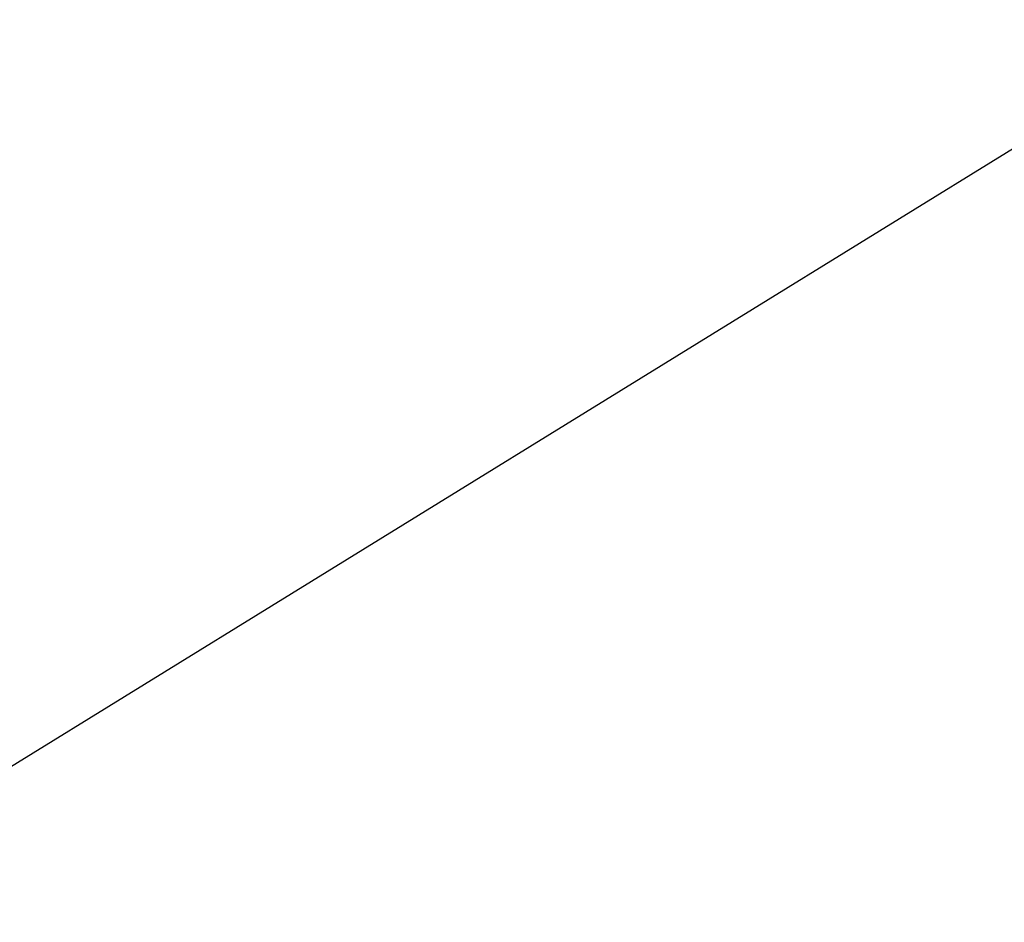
# Model space of a CAD drawing. Extents: x -219 to 381, y -9 to 31.
# Tile 215 of 256: x -0.60843 to -0.60672, y 18.27255 to 18.27411. Entities that reach past the tile are written whole.
import ezdxf

# ---------------------------------------------------------------- set-up
doc = ezdxf.new("R2010")
doc.units = 0
doc.header["$LTSCALE"] = 25.4
doc.layers.get('0').update_dxf_attribs({"color": 13, "linetype": 'CONTINUOUS'})

# ---------------------------------------------------------------- blocks, each defined once
blk = doc.blocks.new('IMPULSE-LED-S-8115_STL_1')
at = {"color": 250}
blk.add_line((-0.6937972, 18.2202091, 4.2698178), (-0.5325263, 18.3196087, 4.3791928), dxfattribs=at)
blk.add_line((-0.6937972, 18.2202091, 4.2698178), (-0.5325263, 18.3196087, 4.3791928), dxfattribs=at)
mesh = blk.add_polyface(dxfattribs=at)
corners = [(-0.3964141, 18.4612961, 218.8471832), (-0.7625672, 18.3412571, 218.6239777), (-0.7250232, 18.2726936, 218.6284332)]
mesh.append_faces([[corners[k] for k in face] for face in [(0, 1, 2)]], dxfattribs={"color": 250})
mesh = blk.add_polyface(dxfattribs=at)
corners = [(-0.3429131, 18.3747044, 218.8542786), (-0.3964141, 18.4612961, 218.8471832), (-0.7250232, 18.2726936, 218.6284332)]
mesh.append_faces([[corners[k] for k in face] for face in [(0, 1, 2)]], dxfattribs={"color": 250})
mesh = blk.add_polyface(dxfattribs=at)
corners = [(-0.2702087, 18.2740116, 216.7626953), (-0.6201921, 18.1094341, 216.5392609), (-0.5683823, 18.0402451, 216.5439453)]
mesh.append_faces([[corners[k] for k in face] for face in [(0, 1, 2)]], dxfattribs={"color": 250})
mesh = blk.add_polyface(dxfattribs=at)
corners = [(-0.50335, 18.2738667, 218.4383698), (-0.6201939, 18.109436, 218.5517731), (-0.6614814, 18.1695442, 218.5477448)]
mesh.append_faces([[corners[k] for k in face] for face in [(0, 1, 2)]], dxfattribs={"color": 250})
mesh = blk.add_polyface(dxfattribs=at)
corners = [(-0.4029768, 18.1366291, 218.4486084), (-0.6201939, 18.109436, 218.5517731), (-0.50335, 18.2738667, 218.4383698)]
mesh.append_faces([[corners[k] for k in face] for face in [(0, 1, 2)]], dxfattribs={"color": 250})

msp = doc.modelspace()

# ---------------------------------------------------------------- block references
at = {"color": 0}
msp.add_blockref('IMPULSE-LED-S-8115_STL_1', (0, 0), dxfattribs=at)

doc.saveas('drawing.dxf')
